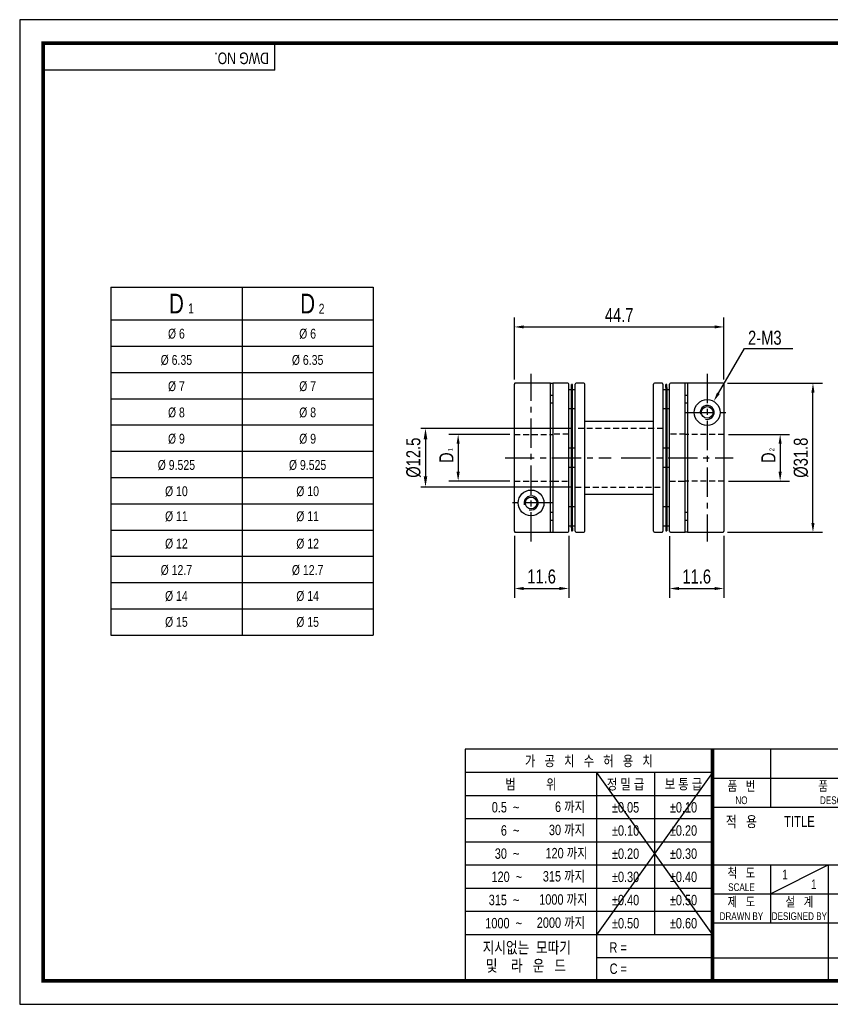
# Model space of a CAD drawing. Header units: millimetres. Extents: x 0 to 297, y 0 to 210.
# Tile 1 of 2: x 0 to 173, y 0 to 210. Entities that reach past the tile are written whole.
import ezdxf
from ezdxf.enums import TextEntityAlignment as Align

# ---------------------------------------------------------------- set-up
doc = ezdxf.new("R2010")
doc.units = ezdxf.units.MM
doc.header["$LTSCALE"] = 5
for name, pattern in [('CENTER', [2, 1.25, -0.25, 0.25, -0.25]), ('CENTER2', [1.125, 0.75, -0.125, 0.125, -0.125]), ('DASHED', [0.75, 0.5, -0.25]), ('HIDDEN', [0.375, 0.25, -0.125]), ('HIDDEN2', [0.1875, 0.125, -0.0625]), ('PHANTOM2', [1.25, 0.625, -0.125, 0.125, -0.125, 0.125, -0.125])]:
    doc.linetypes.add(name, pattern=pattern)
doc.layers.get('0').update_dxf_attribs({"linetype": 'CONTINUOUS'})
doc.layers.get('Defpoints').update_dxf_attribs({"linetype": 'CONTINUOUS'})
for name, color, linetype in [('BM', 2, 'CONTINUOUS'), ('C', 1, 'CENTER2'), ('CT', 1, 'CENTER'), ('D', 7, 'CONTINUOUS'), ('DIM', 7, 'CONTINUOUS'), ('FL', 1, 'CONTINUOUS'), ('H', 3, 'HIDDEN'), ('HD', 4, 'DASHED'), ('P', 4, 'PHANTOM2')]:
    doc.layers.add(name, color=color, linetype=linetype)
doc.styles.get("Standard").update_dxf_attribs({"font": 'Gulim.ttf', "width": 0.8, "height": 3})
doc.dimstyles.new('LIM', dxfattribs={"dimtxt": 2, "dimasz": 2, "dimexe": 2, "dimexo": 1, "dimgap": 1, "dimtad": 1, "dimdec": 3, "dimzin": 9, "dimdsep": 46, "dimtxsty": 'Standard', "dimcen": 3, "dimclrd": 1, "dimclre": 1, "dimadec": 0, "dimazin": 0, "dimtfac": 1, "dimtdec": 3, "dimtmove": 0, "dimatfit": 3, "dimfxl": 0, "dimtolj": 1, "dimtzin": 0, "dimarcsym": 0})
doc.dimstyles.get("Standard").update_dxf_attribs({"dimtxt": 0.18, "dimasz": 0.18, "dimexe": 0.18, "dimexo": 0.0625, "dimgap": 0.09, "dimtad": 0, "dimtih": 1, "dimtoh": 1, "dimdec": 4, "dimzin": 0, "dimdsep": 46, "dimtxsty": 'Standard', "dimcen": 0.09, "dimadec": 0, "dimazin": 0, "dimtfac": 1, "dimtdec": 4, "dimtofl": 0, "dimtmove": 0, "dimatfit": 3, "dimfxl": 0, "dimtolj": 1, "dimtzin": 0, "dimarcsym": 0})

# ---------------------------------------------------------------- blocks, each defined once
blk = doc.blocks.new('*D7')
at = {"layer": 'Defpoints', "color": 0}
for p in [(150.25, 144.47), (105.55, 132.27), (150.25, 132.27)]:
    blk.add_point(p, dxfattribs=at)
at = {"layer": 'DIM', "color": 1, "lineweight": -2}
for p, q in [((105.55, 133.27), (105.55, 146.47)), ((150.25, 133.27), (150.25, 146.47)), ((107.55, 144.47), (148.25, 144.47))]:
    blk.add_line(p, q, dxfattribs=at)
at = {"layer": 'DIM', "color": 1}
for points in [[(107.55, 144.8), (107.55, 144.14), (105.55, 144.47)], [(148.25, 144.8), (148.25, 144.14), (150.25, 144.47)]]:
    blk.add_solid(points, dxfattribs=at)
at = {"layer": 'DIM', "color": 0, "insert": (127.9, 147.01), "char_height": 3, "attachment_point": 5}
blk.add_mtext('\\A1;44.7', dxfattribs=at)
blk = doc.blocks.new('*D8')
at = {"layer": 'Defpoints', "color": 0}
for p in [(105.55, 100.89), (117.15, 100.89), (117.15, 88.69)]:
    blk.add_point(p, dxfattribs=at)
at = {"layer": 'DIM', "color": 1, "lineweight": -2}
for p, q in [((105.55, 99.89), (105.55, 86.69)), ((117.15, 99.89), (117.15, 86.69)), ((107.55, 88.69), (115.15, 88.69))]:
    blk.add_line(p, q, dxfattribs=at)
at = {"layer": 'DIM', "color": 1}
for points in [[(107.55, 89.02), (107.55, 88.35), (105.55, 88.69)], [(115.15, 89.02), (115.15, 88.35), (117.15, 88.69)]]:
    blk.add_solid(points, dxfattribs=at)
at = {"layer": 'DIM', "color": 0, "insert": (111.35, 91.23), "char_height": 3, "attachment_point": 5}
blk.add_mtext('\\A1;11.6', dxfattribs=at)
blk = doc.blocks.new('*D9')
at = {"layer": 'Defpoints', "color": 0}
for p in [(105.55, 121.55), (93.55, 111.6), (105.55, 111.6)]:
    blk.add_point(p, dxfattribs=at)
at = {"layer": 'DIM', "color": 1, "lineweight": -2}
for p, q in [((104.55, 121.55), (91.55, 121.55)), ((93.55, 119.55), (93.55, 113.6)), ((104.55, 111.6), (91.55, 111.6))]:
    blk.add_line(p, q, dxfattribs=at)
at = {"layer": 'DIM', "color": 1}
for points in [[(93.21, 119.55), (93.88, 119.55), (93.55, 121.55)], [(93.21, 113.6), (93.88, 113.6), (93.55, 111.6)]]:
    blk.add_solid(points, dxfattribs=at)
at = {"layer": 'DIM', "color": 0, "insert": (91.04, 116.58), "char_height": 3, "attachment_point": 5, "rotation": 90}
blk.add_mtext('\\A1;D', dxfattribs=at)
blk = doc.blocks.new('*D10')
at = {"layer": 'Defpoints', "color": 0}
for p in [(138.65, 100.88), (150.25, 100.89), (150.25, 88.68)]:
    blk.add_point(p, dxfattribs=at)
at = {"layer": 'DIM', "color": 1, "lineweight": -2}
for p, q in [((138.65, 99.88), (138.65, 86.68)), ((150.25, 99.89), (150.25, 86.68)), ((140.65, 88.68), (148.25, 88.68))]:
    blk.add_line(p, q, dxfattribs=at)
at = {"layer": 'DIM', "color": 1}
for points in [[(140.65, 89.01), (140.65, 88.35), (138.65, 88.68)], [(148.25, 89.01), (148.25, 88.35), (150.25, 88.68)]]:
    blk.add_solid(points, dxfattribs=at)
at = {"layer": 'DIM', "color": 0, "insert": (144.45, 91.22), "char_height": 3, "attachment_point": 5}
blk.add_mtext('\\A1;11.6', dxfattribs=at)
blk = doc.blocks.new('*D11')
at = {"layer": 'Defpoints', "color": 0}
for p in [(150.05, 132.47), (169.25, 132.47), (150.05, 100.68)]:
    blk.add_point(p, dxfattribs=at)
at = {"layer": 'DIM', "color": 1, "lineweight": -2}
for p, q in [((151.05, 132.47), (171.25, 132.47)), ((169.25, 102.68), (169.25, 130.47)), ((151.05, 100.68), (171.25, 100.68))]:
    blk.add_line(p, q, dxfattribs=at)
at = {"layer": 'DIM', "color": 1}
for points in [[(168.91, 130.47), (169.58, 130.47), (169.25, 132.47)], [(168.91, 102.68), (169.58, 102.68), (169.25, 100.68)]]:
    blk.add_solid(points, dxfattribs=at)
at = {"layer": 'DIM', "color": 0, "insert": (166.7, 116.58), "char_height": 3, "attachment_point": 5, "rotation": 90}
blk.add_mtext('\\A1;%%C31.8', dxfattribs=at)
blk = doc.blocks.new('*D12')
at = {"layer": 'Defpoints', "color": 0}
for p in [(150.25, 121.55), (150.25, 111.6), (162.25, 111.6)]:
    blk.add_point(p, dxfattribs=at)
at = {"layer": 'DIM', "color": 1, "lineweight": -2}
for p, q in [((151.25, 121.55), (164.25, 121.55)), ((162.25, 119.55), (162.25, 113.6)), ((151.25, 111.6), (164.25, 111.6))]:
    blk.add_line(p, q, dxfattribs=at)
at = {"layer": 'DIM', "color": 1}
for points in [[(161.91, 119.55), (162.58, 119.55), (162.25, 121.55)], [(161.91, 113.6), (162.58, 113.6), (162.25, 111.6)]]:
    blk.add_solid(points, dxfattribs=at)
at = {"layer": 'DIM', "color": 0, "insert": (159.74, 116.58), "char_height": 3, "attachment_point": 5, "rotation": 90}
blk.add_mtext('\\A1;D', dxfattribs=at)
blk = doc.blocks.new('*D14')
at = {"layer": 'D', "color": 1, "lineweight": -2}
for p, q in [((117.55, 122.83), (85.58, 122.83)), ((86.58, 120.53), (86.58, 112.63)), ((117.55, 110.33), (85.58, 110.33))]:
    blk.add_line(p, q, dxfattribs=at)
at = {"layer": 'D', "color": 1}
for points in [[(86.2, 120.53), (86.97, 120.53), (86.58, 122.83)], [(86.2, 112.63), (86.97, 112.63), (86.58, 110.33)]]:
    blk.add_solid(points, dxfattribs=at)
at = {"layer": 'Defpoints', "color": 0}
for p in [(118.55, 122.83), (86.58, 110.33), (118.55, 110.33)]:
    blk.add_point(p, dxfattribs=at)
at = {"layer": 'D', "insert": (84.04, 116.58), "char_height": 3, "attachment_point": 5, "rotation": 90}
blk.add_mtext('\\A1;%%c12.5', dxfattribs=at)

msp = doc.modelspace()

# ---------------------------------------------------------------- linework, layer by layer
for p, q in [((54.43705, 199.23234), (54.43705, 205)), ((54.43705, 199.23234), (5, 199.23234)), ((19.43888, 152.95753), (19.43888, 78.75753)), ((19.43888, 152.95753), (75.43888, 152.95753)), ((75.43888, 152.95753), (75.43888, 78.75753)), ((19.43888, 78.75753), (75.43888, 78.75753)), ((95.07575, 54.43705), (95.07575, 5)), ((147.8086, 54.43705), (95.07575, 54.43705)), ((292, 54.43705), (147.8086, 54.43705)), ((147.8086, 54.43705), (147.8086, 5)), ((160.16787, 54.43705), (160.16787, 42.07779)), ((147.8086, 49.42948), (95.07575, 49.42948)), ((147.8086, 49.42948), (123.09008, 14.82355)), ((123.09008, 49.42948), (147.8086, 14.82355)), ((123.09008, 49.42948), (123.09008, 5)), ((135.44934, 49.42948), (135.44934, 14.82355)), ((147.8086, 48.25742), (292, 48.25742)), ((147.8086, 44.48577), (95.07575, 44.48577)), ((147.8086, 42.07779), (292, 42.07779)), ((147.8086, 39.54207), (95.07575, 39.54207)), ((147.8086, 34.59837), (95.07575, 34.59837)), ((147.8086, 29.65466), (95.07575, 29.65466)), ((147.8086, 29.71852), (292, 29.71852)), ((160.16787, 23.53889), (172.52713, 29.71852)), ((160.16787, 29.71852), (160.16787, 17.35926)), ((172.52713, 29.71852), (172.52713, 5)), ((147.8086, 24.71096), (95.07575, 24.71096)), ((147.8086, 23.53889), (221.96418, 23.53889)), ((147.8086, 19.76725), (95.07575, 19.76725)), ((147.8086, 17.35926), (292, 17.35926)), ((147.8086, 14.82355), (95.07575, 14.82355)), ((147.8086, 9.87984), (123.09008, 9.87984)), ((147.8086, 9.87984), (221.96418, 9.87984))]:
    msp.add_line(p, q)
at = {"color": 4}
for p, q in [((47.43888, 152.95753), (47.43888, 78.75753)), ((19.43888, 145.95753), (75.43888, 145.95753))]:
    msp.add_line(p, q, dxfattribs=at)
at = {"color": 1}
for p, q in [((19.43888, 140.35753), (75.43888, 140.35753)), ((19.43888, 134.75753), (75.43888, 134.75753)), ((19.43888, 129.15753), (75.43888, 129.15753)), ((19.43888, 123.55753), (75.43888, 123.55753)), ((19.43888, 117.95753), (75.43888, 117.95753)), ((19.43888, 112.35753), (75.43888, 112.35753)), ((19.43888, 106.75753), (75.43888, 106.75753)), ((19.43888, 101.15753), (75.43888, 101.15753)), ((19.43888, 95.55753), (75.43888, 95.55753)), ((19.43888, 89.95753), (75.43888, 89.95753)), ((19.43888, 84.35753), (75.43888, 84.35753))]:
    msp.add_line(p, q, dxfattribs=at)
msp.add_lwpolyline([(297, 210), (0, 210), (0, 0), (297, 0)], close=True)
msp.add_lwpolyline([(292, 205, 0.8, 0.8, 0), (5, 205, 0.8, 0.8, 0), (5, 5, 0.8, 0.8, 0), (292, 5, 0.8, 0.8, 0)], format="xyseb", close=True)
at = {"const_width": 0.82395}
msp.add_lwpolyline([(147.8086, 5), (147.8086, 54.43705)], dxfattribs=at)
at = {"layer": 'BM', "linetype": 'Continuous'}
for p, q in [((113.27973, 132.47902), (105.7464, 132.47902)), ((105.75183, 132.47116), (105.7464, 132.47902)), ((105.75183, 132.47116), (105.7464, 132.47116)), ((113.27973, 100.68689), (113.27973, 132.47902)), ((113.27973, 132.47116), (113.77973, 132.47116)), ((113.77973, 132.47902), (113.77973, 100.67902)), ((116.9464, 132.47902), (113.77973, 132.47902)), ((120.3464, 132.47902), (118.7464, 132.47902)), ((137.0464, 132.47902), (135.4464, 132.47902)), ((142.01306, 132.47902), (138.8464, 132.47902)), ((142.01306, 100.67902), (142.01306, 132.47902)), ((142.51306, 132.47116), (142.01306, 132.47116)), ((142.51306, 132.47116), (142.51306, 100.67902)), ((150.0464, 132.47116), (142.51306, 132.47116)), ((105.5464, 100.88699), (105.5464, 132.27106)), ((117.1464, 100.87902), (117.1464, 132.27902)), ((117.7464, 131.07902), (117.1464, 131.07902)), ((117.7464, 131.57859), (117.7464, 132.17902)), ((117.9464, 132.17902), (117.7464, 132.17902)), ((117.7464, 118.02859), (117.7464, 131.57859)), ((117.9464, 131.57859), (117.9464, 132.17902)), ((117.9464, 118.02859), (117.9464, 131.57859)), ((118.5464, 131.07902), (117.9464, 131.07902)), ((118.5464, 100.87902), (118.5464, 132.27902)), ((120.5464, 100.87902), (120.5464, 132.27902)), ((135.2464, 100.87902), (135.2464, 132.27902)), ((137.2464, 132.27902), (137.2464, 100.87902)), ((137.8464, 131.07902), (137.2464, 131.07902)), ((138.0464, 132.16972), (137.8464, 132.16972)), ((137.8464, 131.56929), (137.8464, 132.16972)), ((137.8464, 131.56929), (137.8464, 118.02859)), ((138.0464, 131.56929), (138.0464, 132.16972)), ((138.0464, 131.56929), (138.0464, 118.02859)), ((138.6464, 131.07902), (138.0464, 131.07902)), ((138.6464, 100.87902), (138.6464, 132.27902)), ((150.2464, 132.27106), (150.2464, 100.88699)), ((113.27973, 129.94505), (113.77973, 129.94505)), ((113.77973, 128.213), (113.27973, 128.213)), ((142.01306, 129.94505), (142.51306, 129.94505)), ((142.51306, 128.213), (142.01306, 128.213)), ((117.1464, 127.07902), (117.7464, 127.07902)), ((117.9464, 127.07902), (118.5464, 127.07902)), ((137.2464, 127.07902), (137.8464, 127.07902)), ((138.0464, 127.07902), (138.6464, 127.07902)), ((126.17002, 124.32902), (120.5464, 124.32902)), ((135.2464, 124.32902), (126.17002, 124.32902)), ((113.27973, 121.55396), (113.77973, 121.55396)), ((142.51306, 121.55396), (142.01306, 121.55396)), ((117.7464, 118.57902), (117.1464, 118.57902)), ((117.7464, 115.12945), (117.7464, 118.02859)), ((118.5464, 118.57902), (117.9464, 118.57902)), ((117.9464, 115.12945), (117.9464, 118.02859)), ((137.8464, 118.57902), (137.2464, 118.57902)), ((137.8464, 118.02859), (137.8464, 115.12945)), ((138.6464, 118.57902), (138.0464, 118.57902)), ((138.0464, 118.02859), (138.0464, 115.12945)), ((117.1464, 114.57902), (117.7464, 114.57902)), ((117.7464, 101.58876), (117.7464, 115.12945)), ((117.9464, 101.58876), (117.9464, 115.12945)), ((117.9464, 114.57902), (118.5464, 114.57902)), ((137.2464, 114.57902), (137.8464, 114.57902)), ((137.8464, 115.12945), (137.8464, 101.57945)), ((138.0464, 115.12945), (138.0464, 101.57945)), ((138.0464, 114.57902), (138.6464, 114.57902)), ((113.27973, 111.60409), (113.77973, 111.60409)), ((142.51306, 111.60409), (142.01306, 111.60409)), ((120.5464, 108.82902), (126.17002, 108.82902)), ((126.17002, 108.82902), (135.2464, 108.82902)), ((117.7464, 106.07902), (117.1464, 106.07902)), ((118.5464, 106.07902), (117.9464, 106.07902)), ((137.8464, 106.07902), (137.2464, 106.07902)), ((138.6464, 106.07902), (138.0464, 106.07902)), ((113.27973, 104.94505), (113.77973, 104.94505)), ((113.77973, 103.213), (113.27973, 103.213)), ((142.01306, 104.94505), (142.51306, 104.94505)), ((142.51306, 103.213), (142.01306, 103.213)), ((117.1464, 102.07902), (117.7464, 102.07902)), ((117.7464, 101.58876), (117.7464, 100.98833)), ((117.7464, 100.98833), (117.9464, 100.98833)), ((117.9464, 102.07902), (118.5464, 102.07902)), ((117.9464, 101.58876), (117.9464, 100.98833)), ((137.2464, 102.07902), (137.8464, 102.07902)), ((137.8464, 101.57945), (137.8464, 100.97902)), ((137.8464, 100.97902), (138.0464, 100.97902)), ((138.0464, 102.07902), (138.6464, 102.07902)), ((138.0464, 101.57945), (138.0464, 100.97902)), ((105.7464, 100.68689), (113.27973, 100.68689)), ((113.27973, 100.68689), (113.77973, 100.68689)), ((113.77973, 100.67902), (116.9464, 100.67902)), ((118.7464, 100.67902), (120.3464, 100.67902)), ((135.4464, 100.67902), (137.0464, 100.67902)), ((138.8464, 100.67902), (142.01306, 100.67902)), ((142.51306, 100.68689), (142.01306, 100.68689)), ((142.51306, 100.67902), (150.0464, 100.67902)), ((150.04096, 100.68689), (150.0464, 100.68689)), ((150.04096, 100.68689), (150.0464, 100.67902))]:
    msp.add_line(p, q, dxfattribs=at)
at = {"layer": 'BM', "linetype": 'HIDDEN2'}
for p, q in [((138.0464, 121.57902), (137.8464, 121.57902)), ((137.8464, 111.57902), (138.0464, 111.57902))]:
    msp.add_line(p, q, dxfattribs=at)
at = {"layer": 'BM', "linetype": 'Continuous'}
for centre, radius in [((146.67973, 126.22902), 2.75), ((146.67973, 126.22902), 1.25), ((109.11306, 106.92902), 2.75), ((109.11306, 106.92902), 1.25)]:
    msp.add_circle(centre, radius, dxfattribs=at)
for centre, radius, start, end in [((105.74645, 132.27111), 0.20005, 90.0142211, 180.0144836), ((116.9464, 132.27902), 0.2, 0, 90), ((118.7464, 132.27902), 0.2, 90, 180), ((120.3464, 132.27902), 0.2, 0, 90), ((135.4464, 132.27902), 0.2, 90, 180), ((137.0464, 132.27902), 0.2, 0, 90), ((138.8464, 132.27902), 0.2, 90, 180), ((150.04635, 132.27111), 0.20005, 359.9855044, 89.9857909), ((105.74645, 100.88694), 0.20005, 179.9855044, 269.9857909), ((116.9464, 100.87902), 0.2, 270, 0), ((118.7464, 100.87902), 0.2, 180, 270), ((120.3464, 100.87902), 0.2, 270, 0), ((135.4464, 100.87902), 0.2, 180, 270), ((137.0464, 100.87902), 0.2, 270, 0), ((138.8464, 100.87902), 0.2, 180, 270), ((150.04635, 100.88694), 0.20005, 270.0142211, 0.0144836)]:
    msp.add_arc(centre, radius, start, end, dxfattribs=at)
at = {"layer": 'BM', "linetype": 'HIDDEN2'}
for centre, start, end in [((105.74645, 132.27111), 90.0142211, 101.1843354), ((150.04635, 100.88694), 270.0142211, 281.1843354)]:
    msp.add_arc(centre, 0.20005, start, end, dxfattribs=at)
at = {"layer": 'BM', "color": 1, "linetype": 'Continuous'}
for centre in [(146.67973, 126.22902), (109.11306, 106.92902)]:
    msp.add_arc(centre, 1.5, 255, 195, dxfattribs=at)
at = {"layer": 'C'}
msp.add_line((147.8086, 49.42948), (147.8086, 49.39613), dxfattribs=at)
at = {"layer": 'CT'}
for p, q in [((109.11306, 98.68689), (109.11306, 134.47902)), ((146.67973, 134.47116), (146.67973, 98.67902)), ((141.92973, 126.22902), (151.42973, 126.22902)), ((103.5464, 116.57902), (126.17002, 116.57902)), ((128.35787, 116.57902), (152.2464, 116.57902)), ((113.86306, 106.92902), (104.36306, 106.92902))]:
    msp.add_line(p, q, dxfattribs=at)
at = {"layer": 'FL'}
msp.add_lwpolyline([(149.07688, 130.32978), (154.65439, 139.87111), (164.9241, 139.87111)], dxfattribs=at)
msp.add_solid([(149.36465, 130.16156), (148.06755, 128.60314), (148.78911, 130.498)], dxfattribs=at)
at = {"layer": 'H'}
msp.add_line((147.8086, 49.31275), (147.8086, 49.27106), dxfattribs=at)
at = {"layer": 'HD', "linetype": 'HIDDEN'}
for p, q in [((137.2464, 122.82902), (118.5464, 122.82902)), ((105.5464, 121.55396), (113.27973, 121.55396)), ((117.1464, 121.57902), (113.77973, 121.57902)), ((142.01306, 121.57902), (138.6464, 121.57902)), ((150.2464, 121.55396), (142.51306, 121.55396)), ((105.5464, 111.60409), (113.27973, 111.60409)), ((113.77973, 111.57902), (117.1464, 111.57902)), ((138.6464, 111.57902), (142.01306, 111.57902)), ((150.2464, 111.60409), (142.51306, 111.60409)), ((118.5464, 110.32902), (137.2464, 110.32902))]:
    msp.add_line(p, q, dxfattribs=at)
at = {"layer": 'HD', "linetype": 'HIDDEN2'}
for p, q in [((117.9464, 121.57902), (117.7464, 121.57902)), ((117.7464, 111.57902), (117.9464, 111.57902))]:
    msp.add_line(p, q, dxfattribs=at)
at = {"layer": 'P'}
msp.add_line((147.8086, 49.22104), (147.8086, 49.16267), dxfattribs=at)

# ---------------------------------------------------------------- texts
for s, insert, char_height, width, attachment_point in [('D', (33.43888, 149.45753), 4.2, 28, 5), ('D', (61.43888, 149.45753), 4.2, 28, 5), ('1', (35.93469, 149.48242), 2.1, 6.3, 1), ('2', (63.80508, 149.40196), 2.1, 3.36, 1)]:
    msp.add_mtext(s, dxfattribs=dict(insert=insert, char_height=char_height, width=width, attachment_point=attachment_point))
at = {"ltscale": 25.4, "char_height": 2.1, "width": 28, "attachment_point": 5}
for s, insert in [('%%C{\\f??|b0|i0|c0|p49; \\f??|b0|i0|c129|p49;6}', (33.43888, 142.99385)), ('%%C{\\f??|b0|i0|c0|p49; \\f??|b0|i0|c129|p49;6}', (61.43888, 142.99385)), ('%%C{\\f??|b0|i0|c0|p49; \\f??|b0|i0|c129|p49;6.35}', (33.43888, 137.39385)), ('%%C{\\f??|b0|i0|c0|p49; \\f??|b0|i0|c129|p49;6.35}', (61.43888, 137.39385)), ('%%C{\\f??|b0|i0|c0|p49; \\f??|b0|i0|c129|p49;7}', (33.43888, 131.79385)), ('%%C{\\f??|b0|i0|c0|p49; \\f??|b0|i0|c129|p49;7}', (61.43888, 131.79385)), ('%%C{\\f??|b0|i0|c0|p49; \\f??|b0|i0|c129|p49;8}', (33.43888, 126.19385)), ('%%C{\\f??|b0|i0|c0|p49; \\f??|b0|i0|c129|p49;8}', (61.43888, 126.19385)), ('%%C{\\f??|b0|i0|c0|p49; \\f??|b0|i0|c129|p49;9}', (33.43888, 120.59385)), ('%%C{\\f??|b0|i0|c0|p49; \\f??|b0|i0|c129|p49;9}', (61.43888, 120.59385)), ('%%C{\\f??|b0|i0|c0|p49; \\f??|b0|i0|c129|p49;9.525}', (33.43888, 114.99385)), ('%%C{\\f??|b0|i0|c0|p49; \\f??|b0|i0|c129|p49;9.525}', (61.43888, 114.99385)), ('%%C{\\f??|b0|i0|c0|p49; \\f??|b0|i0|c129|p49;10}', (33.43888, 109.39385)), ('%%C{\\f??|b0|i0|c0|p49; \\f??|b0|i0|c129|p49;10}', (61.43888, 109.39385)), ('%%C{\\f??|b0|i0|c0|p49; \\f??|b0|i0|c129|p49;11}', (33.43888, 104.05638)), ('%%C{\\f??|b0|i0|c0|p49; \\f??|b0|i0|c129|p49;11}', (61.43888, 104.05638)), ('%%C{\\f??|b0|i0|c0|p49; \\f??|b0|i0|c129|p49;12}', (33.43888, 98.22469)), ('%%C{\\f??|b0|i0|c0|p49; \\f??|b0|i0|c129|p49;12}', (61.43888, 98.22469)), ('%%C{\\f??|b0|i0|c0|p49; \\f??|b0|i0|c129|p49;12.7}', (33.43888, 92.59069)), ('%%C{\\f??|b0|i0|c0|p49; \\f??|b0|i0|c129|p49;12.7}', (61.43888, 92.59069)), ('%%C{\\f??|b0|i0|c0|p49; \\f??|b0|i0|c129|p49;14}', (33.43888, 87.05553)), ('%%C{\\f??|b0|i0|c0|p49; \\f??|b0|i0|c129|p49;14}', (61.43888, 87.05553)), ('%%C{\\f??|b0|i0|c0|p49; \\f??|b0|i0|c129|p49;15}', (33.43888, 81.52037)), ('%%C{\\f??|b0|i0|c0|p49; \\f??|b0|i0|c129|p49;15}', (61.43888, 81.52037))]:
    msp.add_mtext(s, dxfattribs=dict(at, insert=insert))
at = {"layer": 'D', "width": 0.8}
msp.add_text('DWG NO.', height=2.471852, rotation=180, dxfattribs=at).set_placement((53.16809, 203.00065))
for s, height, p in [('가   공   치   수   허   용   치', 2.2246672, (121.44218, 51.93326)), ('범          위', 2.2246672, (109.08292, 46.95763)), ('정 밀 급', 2.224667, (129.26971, 46.95763)), ('보 통 급', 2.224667, (141.62897, 46.95763)), ('품   번', 2.059877, (153.98824, 46.60952)), ('품              명', 2.0598771, (176.64688, 46.60952)), ('NO', 1.647902, (153.98824, 43.5197)), ('DESCRIPTION', 1.6479017, (176.64688, 43.5197)), ('%%p0.05', 2.224667, (129.26971, 42.01392)), ('%%p0.10', 2.224667, (141.62897, 42.01392)), ('적   용', 2.307062, (153.98824, 38.98797)), ('TITLE', 2.307062, (166.3475, 38.98797)), ('%%p0.10', 2.224667, (129.26971, 37.07022)), ('%%p0.20', 2.224667, (141.62897, 37.07022)), ('%%p0.20', 2.224667, (129.26971, 32.12651)), ('%%p0.30', 2.224667, (141.62897, 32.12651)), ('척   도', 2.059877, (153.98824, 28.07062)), ('%%p0.30', 2.224667, (129.26971, 27.18281)), ('%%p0.40', 2.224667, (141.62897, 27.18281)), ('1', 2.05988, (163.25768, 27.65865)), ('SCALE', 1.647902, (153.98824, 24.98081)), ('1', 2.05988, (169.43731, 25.59877)), ('%%p0.40', 2.224667, (129.26971, 22.2391)), ('%%p0.50', 2.224667, (141.62897, 22.2391)), ('제   도', 2.059877, (153.98824, 21.89099)), ('설   계', 2.059877, (166.3475, 21.89099)), ('%%p0.50', 2.224667, (129.26971, 17.2954)), ('%%p0.60', 2.224667, (141.62897, 17.2954))]:
    msp.add_text(s, height=height, dxfattribs=at).set_placement(p, align=Align.MIDDLE)
for s, height, p in [('DRAWN BY', 1.647902, (153.98824, 17.97719)), ('DESIGNED BY', 1.6479017, (166.3475, 17.97719))]:
    msp.add_text(s, height=height, dxfattribs=at).set_placement(p, align=Align.CENTER)
at = {"layer": 'D', "linetype": 'ByBlock', "width": 0.8}
for s, height, p in [('지시없는  모따기', 2.471852, (98.78304, 10.86753)), ('및    라   운   드', 2.4718525, (99.46232, 6.99683))]:
    msp.add_text(s, height=height, dxfattribs=at).set_placement(p)
at = {"layer": 'D', "width": 0.8}
for s, p in [('R = ', (125.83895, 10.9999)), ('C = ', (125.87797, 6.47764))]:
    msp.add_text(s, height=2.224667, dxfattribs=at).set_placement(p)
at = {"layer": 'D', "char_height": 2.224667, "attachment_point": 6}
for s, insert, width in [('0.5  ~', (106.61106, 42.01392), 8.2310624), ('6 까지', (120.61823, 42.01392), 9.8035318), ('6  ~', (106.61106, 37.07022), 8.2310216), ('30 까지', (120.61823, 37.07022), 9.8034906), ('120 까지', (121.17583, 32.12651), 12.6524242), ('30  ~', (106.61106, 32.12651), 8.2310216), ('120  ~', (107.1976, 27.18281), 8.9379913), ('315 까지', (120.61823, 27.18281), 12.0977814), ('315  ~', (106.61106, 22.2391), 9.885083), ('1000 까지', (121.14261, 22.2391), 13.3822846), ('2000 까지', (120.61823, 17.2954), 12.974319), ('1000  ~', (107.17041, 17.2954), 14.528725)]:
    msp.add_mtext(s, dxfattribs=dict(at, insert=insert, width=width))
at = {"layer": 'DIM', "insert": (155.39732, 143.67254), "char_height": 3, "attachment_point": 1}
msp.add_mtext('2-M3', dxfattribs=at)
at = {"layer": 'DIM', "char_height": 1, "attachment_point": 1, "rotation": 90}
for s, insert, width in [('1', (91.40232, 117.93228), 10.2), ('2', (159.98515, 117.93017), 4.1)]:
    msp.add_mtext(s, dxfattribs=dict(at, insert=insert, width=width))

# ---------------------------------------------------------------- dimensions: what is measured, and where the dimension line sits
at = {"layer": 'D'}
dim = msp.add_linear_dim(base=(86.58427, 110.32902), p1=(118.5464, 122.82902), p2=(118.5464, 110.32902), angle=90, text='%%c12.5', dimstyle='Standard', override={"dimtxt": 2, "dimasz": 2.3, "dimexe": 1, "dimexo": 1, "dimgap": 1, "dimtad": 1, "dimtih": 0, "dimtoh": 0, "dimzin": 8, "dimcen": 1, "dimclrd": 1, "dimclre": 1, "dimclrt": 256, "dimadec": 4, "dimazin": 2, "dimtfac": 0.5, "dimtix": 1, "dimtofl": 1, "dimtmove": 2, "dimtzin": 8}, dxfattribs=at)
dim.commit()
dim.dimension.update_dxf_attribs({"geometry": '*D14', "text_midpoint": (84.04232, 116.57902)})
at = {"layer": 'DIM'}
for base, p1, p2, picture, middle in [((150.2464, 144.47116), (105.5464, 132.27106), (150.2464, 132.27106), '*D7', (127.8964, 147.0131)), ((117.1464, 88.68689), (105.5464, 100.88699), (117.1464, 100.88699), '*D8', (111.3464, 91.22883)), ((150.2464, 88.67902), (138.6464, 100.87902), (150.2464, 100.88699), '*D10', (144.4464, 91.22097))]:
    dim = msp.add_linear_dim(base=base, p1=p1, p2=p2, dimstyle='LIM', dxfattribs=at)
    dim.commit()
    dim.dimension.update_dxf_attribs({"geometry": picture, "text_midpoint": middle})
for base, p1, p2, text, picture, middle in [((169.2464, 132.47116), (150.0464, 100.67902), (150.0464, 132.47116), '%%C31.8', '*D11', (166.70445, 116.57509)), ((93.5464, 111.60409), (105.5464, 121.55396), (105.5464, 111.60409), 'D', '*D9', (91.0444, 116.57902)), ((162.2464, 111.60409), (150.2464, 121.55396), (150.2464, 111.60409), 'D', '*D12', (159.7444, 116.57902))]:
    dim = msp.add_linear_dim(base=base, p1=p1, p2=p2, angle=90, text=text, dimstyle='LIM', dxfattribs=at)
    dim.commit()
    dim.dimension.update_dxf_attribs({"geometry": picture, "text_midpoint": middle})

doc.saveas('drawing.dxf')
